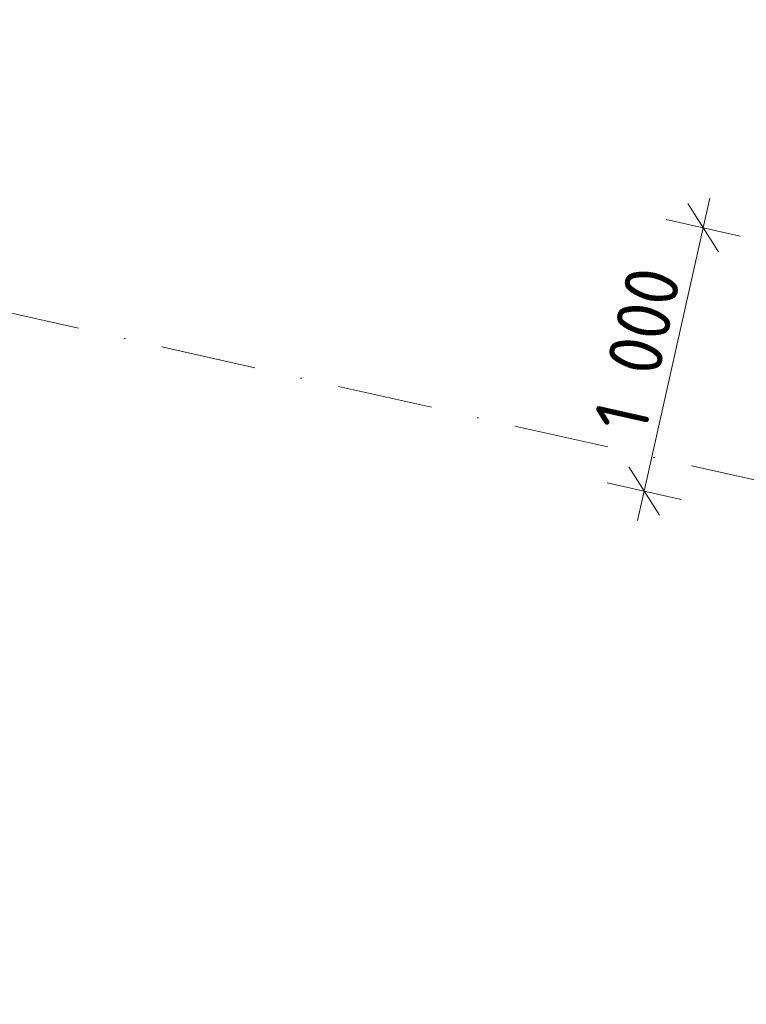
# Model space of a CAD drawing. Header units: millimetres. Extents: x -7213913 to -6930480, y 6129472 to 6353620.
# Tile 48 of 256: x -7205246 to -7202554, y 6179704 to 6183354. Entities that reach past the tile are written whole.
import ezdxf
from ezdxf.enums import TextEntityAlignment as Align

# ---------------------------------------------------------------- set-up
doc = ezdxf.new("R2010")
doc.units = ezdxf.units.MM
doc.header["$MEASUREMENT"] = 0
doc.linetypes.add('Штрихпунктирная', pattern=[670.277762, 352.777767, -176.388884, 0, -141.111112])
doc.layers.add('АР-Чертеж-Оси_Осевые размеры.АР', color=7, linetype='Continuous')
doc.layers.add('АР-Чертеж-Размеры.АР', color=7, linetype='Continuous')
for name, color, linetype, lineweight in [('АР-Чертеж-Оси_Осевые размеры.АР_Ном._пера__1', 7, 'Continuous', 0), ('АР-Чертеж-Оси_Осевые размеры.АР_Ном._пера__120', 7, 'Continuous', 0), ('АР-Чертеж-Размеры.АР_Ном._пера__1', 7, 'Continuous', 0)]:
    doc.layers.add(name, color=color, linetype=linetype, lineweight=lineweight)
doc.styles.add('РЎР“Р•РќР•Р\xa0Р\x98Р\xa0_РЎРўР\x98Р›Р¬_3', font='GOST_Common.ttf')
doc.styles.add('РЎР“Р•РќР•Р\xa0Р\x98Р\xa0_РЎРўР\x98Р›Р¬_5', font='GOTHIC.TTF')
doc.dimstyles.new('СГЕНЕРИР_СТИЛЬ__2', dxfattribs={"dimtxt": 400, "dimasz": 332.5, "dimexe": 0.18, "dimexo": 0.0625, "dimgap": 0, "dimtad": 1, "dimdec": 0, "dimzin": 0, "dimdsep": 46, "dimtxsty": 'РЎР“Р•РќР•Р\xa0Р\x98Р\xa0_РЎРўР\x98Р›Р¬_5', "dimblk": 'ARROWHEAD_6', "dimblk1": 'ARROWHEAD_6', "dimblk2": 'ARROWHEAD_6', "dimcen": 0.09, "dimse1": 1, "dimse2": 1, "dimclrd": 7, "dimclre": 7, "dimclrt": 7, "dimazin": 0, "dimtfac": 1, "dimtdec": 4, "dimtmove": 2, "dimatfit": 3, "dimfxl": 1, "dimtolj": 1, "dimtzin": 0, "dimarcsym": 0})
doc.dimstyles.new('СГЕНЕРИР_СТИЛЬ__5', dxfattribs={"dimtxt": 200, "dimasz": 142.5, "dimexe": 0.18, "dimexo": 0.0625, "dimgap": 0, "dimtad": 1, "dimdec": 0, "dimzin": 0, "dimdsep": 46, "dimtxsty": 'РЎР“Р•РќР•Р\xa0Р\x98Р\xa0_РЎРўР\x98Р›Р¬_3', "dimblk": 'ARROWHEAD_6', "dimblk1": 'ARROWHEAD_6', "dimblk2": 'ARROWHEAD_6', "dimcen": 0.09, "dimse1": 1, "dimse2": 1, "dimclrd": 7, "dimclre": 7, "dimclrt": 7, "dimazin": 0, "dimtfac": 1, "dimtdec": 4, "dimtmove": 0, "dimatfit": 3, "dimfxl": 1, "dimtolj": 1, "dimtzin": 0, "dimarcsym": 0})

# ---------------------------------------------------------------- blocks, each defined once
blk = doc.blocks.new('*D887', base_point=(-6566190.3, 6562677.8))
at = {"layer": 'АР-Чертеж-Оси_Осевые размеры.АР_Ном._пера__1', "color": 7, "linetype": 'Continuous', "lineweight": 0, "transparency": 16777216}
for p, q in [((-7202989.4, 6205215.6), (-7203046.9, 6204959.5)), ((-7202914.5, 6204750.4), (-7203179.3, 6205168.6)), ((-7203367, 6205031.4), (-7202726.8, 6204887.6)), ((-7203046.9, 6204959.5), (-7212636.3, 6162263.2)), ((-7212768.7, 6162472.3), (-7212503.9, 6162054.1)), ((-7212956.4, 6162335.1), (-7212316.1, 6162191.3)), ((-7212636.3, 6162263.2), (-7212693.8, 6162007))]:
    blk.add_line(p, q, dxfattribs=at)
at = {"layer": 'АР-Чертеж-Оси_Осевые размеры.АР_Ном._пера__1', "color": 7, "lineweight": 0, "transparency": 16777216, "insert": (-7207709.5, 6184564.6), "char_height": 400, "attachment_point": 7, "rotation": 77.3417, "style": 'РЎР“Р•РќР•Р\xa0Р\x98Р\xa0_РЎРўР\x98Р›Р¬_5'}
blk.add_mtext('\\A1;{\\pql;\\fCentury Gothic|b0|i0|c204|p0;\\W1.000000;43\xa0760}', dxfattribs=at)
blk = doc.blocks.new('ARROWHEAD_6')
at = {"color": 0, "linetype": 'Continuous', "lineweight": 0}
for p, q in [((-0.5, -0.5), (0.5, 0.5)), ((0, 0), (-1, 0))]:
    blk.add_line(p, q, dxfattribs=at)
blk = doc.blocks.new('*D924', base_point=(-6566190.3, 6562677.8))
at = {"layer": 'АР-Чертеж-Размеры.АР_Ном._пера__1', "color": 7, "linetype": 'Continuous', "lineweight": 0, "transparency": 16777216}
for p, q in [((-7202688.4, 6182692.4), (-7202713.1, 6182582.6)), ((-7202656.4, 6182493), (-7202769.8, 6182672.2)), ((-7202713.1, 6182582.6), (-7202932.3, 6181606.8)), ((-7202850.3, 6182613.4), (-7202575.9, 6182551.8)), ((-7202989, 6181696.4), (-7202875.5, 6181517.2)), ((-7203069.5, 6181637.6), (-7202795, 6181576)), ((-7202932.3, 6181606.8), (-7202956.9, 6181497.1))]:
    blk.add_line(p, q, dxfattribs=at)
at = {"layer": 'АР-Чертеж-Размеры.АР_Ном._пера__1', "color": 7, "lineweight": 0, "transparency": 16777216, "insert": (-7202926.9, 6181813), "char_height": 200, "attachment_point": 7, "rotation": 77.3417, "style": 'РЎР“Р•РќР•Р\xa0Р\x98Р\xa0_РЎРўР\x98Р›Р¬_3'}
blk.add_mtext('\\A1;{\\pql;\\fGOST Common|b0|i0|c204|p0;\\W1.000000;1\xa0000}', dxfattribs=at)
blk = doc.blocks.new('Стандартный Маркер Сетки[183]_10', base_point=(-7208310.8, 6182948.1))
at = {"layer": 'АР-Чертеж-Оси_Осевые размеры.АР_Ном._пера__120', "color": 7, "linetype": 'Штрихпунктирная', "lineweight": 0}
blk.add_line((-7207335.2, 6182729), (-7183218.3, 6177312.4), dxfattribs=at)
at = {"layer": 'АР-Чертеж-Оси_Осевые размеры.АР_Ном._пера__120', "color": 7, "lineweight": 0, "style": 'РЎР“Р•РќР•Р\xa0Р\x98Р\xa0_РЎРўР\x98Р›Р¬_5'}
blk.add_attdef('AC_MarkerText_1', text='', height=350, rotation=347.3417, dxfattribs=at).set_placement((-7208728.8, 6183238.8), align=Align.TOP_CENTER)
blk = doc.blocks.new('Стандартный Маркер Сетки[207]_10', base_point=(-7208310.8, 6182948.1))
at = {"layer": 'АР-Чертеж-Оси_Осевые размеры.АР_Ном._пера__120', "color": 7, "linetype": 'Штрихпунктирная', "lineweight": 0}
blk.add_line((-7207335.2, 6182729), (-7183218.3, 6177312.4), dxfattribs=at)
at = {"layer": 'АР-Чертеж-Оси_Осевые размеры.АР_Ном._пера__120', "color": 7, "lineweight": 0, "style": 'РЎР“Р•РќР•Р\xa0Р\x98Р\xa0_РЎРўР\x98Р›Р¬_5'}
blk.add_attdef('AC_MarkerText_1', text='', height=350, rotation=347.3417, dxfattribs=at).set_placement((-7208728.8, 6183238.8), align=Align.TOP_CENTER)

msp = doc.modelspace()

# ---------------------------------------------------------------- block references
at = {"layer": 'АР-Чертеж-Оси_Осевые размеры.АР', "color": 8, "linetype": 'Continuous', "lineweight": 15}
for name in ['Стандартный Маркер Сетки[183]_10', 'Стандартный Маркер Сетки[207]_10']:
    msp.add_blockref(name, (-7208310.8, 6182948.1), dxfattribs=at)

# ---------------------------------------------------------------- dimensions: what is measured, and where the dimension line sits
at = {"layer": 'АР-Чертеж-Оси_Осевые размеры.АР', "color": 7, "linetype": 'Continuous', "lineweight": 0}
dim = msp.add_linear_dim(base=(-7212636.3, 6162263.2), p1=(-7203353.8, 6205028.5), p2=(-7212924.8, 6162328), angle=257.3417, dimstyle='СГЕНЕРИР_СТИЛЬ__2', dxfattribs=at)
dim.commit()
dim.dimension.update_dxf_attribs({"geometry": '*D887', "text_midpoint": (-7207720.9, 6185426.5), "dimtype": 160, "text_rotation": 77.3417})
at = {"layer": 'АР-Чертеж-Размеры.АР', "color": 7, "linetype": 'Continuous', "lineweight": 0}
dim = msp.add_linear_dim(base=(-7202932.3, 6181606.8), p1=(-7202713.1, 6182582.6), p2=(-7202932.3, 6181606.8), angle=257.3417, dimstyle='СГЕНЕРИР_СТИЛЬ__5', dxfattribs=at)
dim.commit()
dim.dimension.update_dxf_attribs({"geometry": '*D924', "text_midpoint": (-7202949.3, 6182169.6), "dimtype": 160, "text_rotation": 77.3417})

doc.saveas('drawing.dxf')
